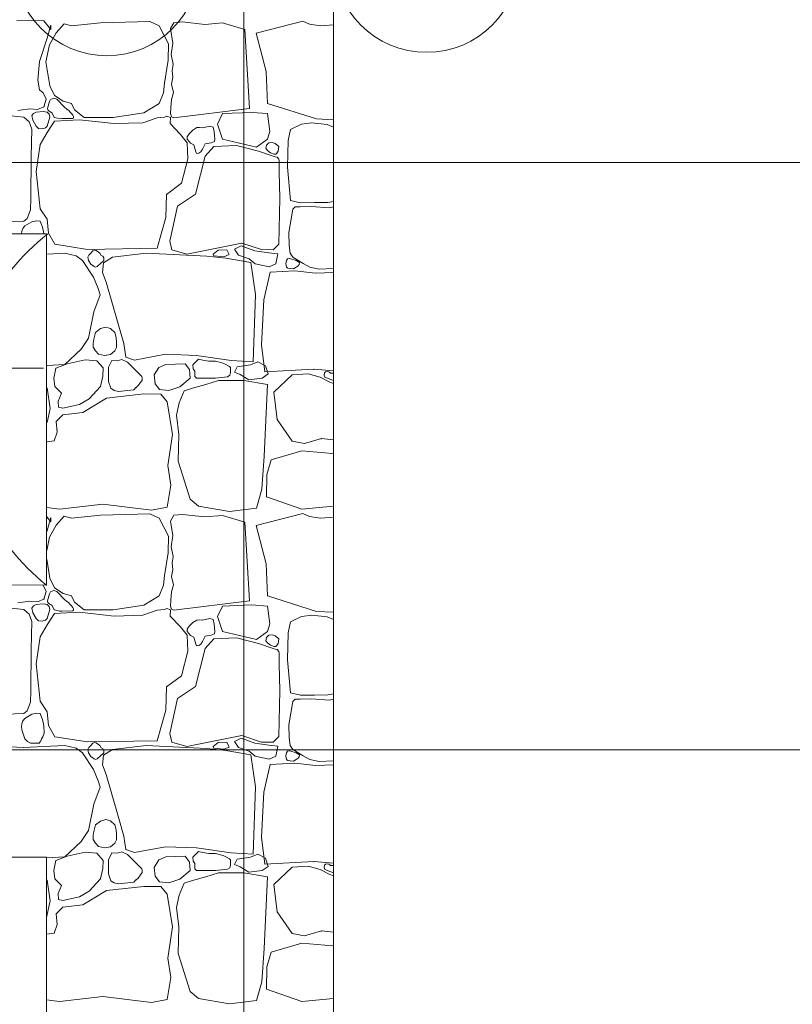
# Model space of a CAD drawing. Header units: millimetres. Extents: x -573548 to 674770, y -210017 to -47794.
# Tile 187 of 234: x 112716 to 115047, y -101022 to -98052. Entities that reach past the tile are written whole.
import ezdxf
from ezdxf.enums import TextEntityAlignment as Align

# ---------------------------------------------------------------- set-up
doc = ezdxf.new("R2010")
doc.units = ezdxf.units.MM
for name, color, linetype, lineweight in [('_S_CO_OPIS_PION', 7, 'Continuous', 13), ('A.02 RZUT PIWNICY_is$0$0_Nr_pióra__25', 8, 'Continuous', 9), ('A.02 RZUT PIWNICY_is$0$_HATCH_Nr_pióra__18', 8, 'Continuous', 9), ('A.02 RZUT PIWNICY_is$0$podciagi_Nr_pióra__1', 8, 'Continuous', 9), ('A.02 RZUT PIWNICY_is$0$Structural - Bearing_Nr_pióra__21', 8, 'Continuous', 9), ('A.02 RZUT PIWNICY_is$0$Structural - Grid', 8, 'Continuous', 9), ('A.02 RZUT PIWNICY_is$0$Structural - Grid_Nr_pióra__17', 8, 'Continuous', 9)]:
    doc.layers.add(name, color=color, linetype=linetype, lineweight=lineweight)
doc.styles.add('A.02 RZUT PIWNICY_is$0$STYL_AUTOMATYCZNY_1', font='arial.ttf')

# ---------------------------------------------------------------- blocks, each defined once
blk = doc.blocks.new('*X48622')
at = {"layer": 'A.02 RZUT PIWNICY_is$0$_HATCH_Nr_pióra__18'}
for p, q in [((113359.4, -98054.8), (113277.6, -98053.6)), ((113379.6, -98080.8), (113359.4, -98054.8)), ((113368.9, -98107.7), (113380, -98067.6)), ((113380, -98067.6), (113379.6, -98080.8)), ((113420, -98063.9), (113396.1, -98091.2)), ((113442.3, -98070.1), (113420, -98063.9)), ((113529.4, -98060.6), (113442.3, -98070.1)), ((113678.9, -98056.9), (113529.4, -98060.6)), ((113706.5, -98070.1), (113678.9, -98056.9)), ((113735, -98124.6), (113706.5, -98070.1)), ((113751.5, -98061), (113741.5, -98078.5)), ((113777.5, -98058.4), (113751.5, -98061)), ((113844.8, -98065.6), (113777.5, -98058.4)), ((113897.7, -98061.4), (113844.8, -98065.6)), ((113965.2, -98081.6), (113897.7, -98061.4)), ((114000, -98092.1), (114139.9, -98055.6)), ((114139.9, -98055.6), (114160.1, -98065.1)), ((114160.1, -98065.1), (114193.4, -98070.1)), ((114193.4, -98070.1), (114233.3, -98066.9)), ((113396.1, -98091.2), (113376.3, -98127.1)), ((113741.5, -98078.5), (113748.2, -98121.9)), ((113979.6, -98319.4), (113965.2, -98081.6)), ((114029.5, -98207.8), (114000, -98092.1)), ((113346.2, -98177.8), (113368.9, -98107.7)), ((113376.3, -98127.1), (113365.1, -98178.7)), ((113733.8, -98174.1), (113735, -98124.6)), ((113748.2, -98121.9), (113742.7, -98156.1)), ((113742.7, -98156.1), (113749.4, -98185.3)), ((113341.2, -98234.4), (113346.2, -98177.8)), ((113365.1, -98178.7), (113376.7, -98250.9)), ((113723, -98243.1), (113733.8, -98174.1)), ((113749.4, -98185.3), (113746.1, -98205.5)), ((113746.1, -98205.5), (113748, -98225.3)), ((114033.3, -98304.5), (114029.5, -98207.8)), ((113345.7, -98263.3), (113341.2, -98234.4)), ((113719.7, -98272), (113723, -98243.1)), ((113748, -98225.3), (113744.4, -98246.1)), ((113744.4, -98246.1), (113750, -98271.4)), ((113357.3, -98272.4), (113345.7, -98263.3)), ((113366, -98291.4), (113357.3, -98272.4)), ((113376.7, -98250.9), (113390.7, -98279.8)), ((113706.5, -98304.2), (113719.7, -98272)), ((113750, -98271.4), (113744.2, -98292)), ((113359.4, -98314.1), (113366, -98291.4)), ((113375.6, -98298.4), (113370.4, -98319)), ((113379.3, -98292.2), (113375.6, -98298.4)), ((113389.4, -98288.6), (113379.3, -98292.2)), ((113398.1, -98291.3), (113389.4, -98288.6)), ((113390.7, -98279.8), (113417.6, -98297.5)), ((113422.4, -98316.9), (113398.1, -98291.3)), ((113417.6, -98297.5), (113442.3, -98304.2)), ((113442.3, -98304.2), (113451.8, -98323.6)), ((113660.3, -98332.6), (113706.5, -98304.2)), ((113744.2, -98292), (113742.4, -98317.3)), ((114181.6, -98351.1), (114033.3, -98304.5)), ((113298.7, -98345.8), (113179.8, -98332.6)), ((113280.9, -98325.2), (113316.4, -98320.3)), ((113316.4, -98320.3), (113340, -98322.7)), ((113327.3, -98334.4), (113322.7, -98341)), ((113335.8, -98331), (113327.3, -98334.4)), ((113356.8, -98328.8), (113335.8, -98331)), ((113340, -98322.7), (113359.4, -98314.1)), ((113369.3, -98331), (113356.8, -98328.8)), ((113375.3, -98336.6), (113369.3, -98331)), ((113370.4, -98319), (113370.7, -98324)), ((113370.7, -98324), (113373.9, -98326.9)), ((113373.9, -98326.9), (113384, -98333.1)), ((113376.8, -98345.6), (113375.3, -98336.6)), ((113384, -98333.1), (113390.5, -98346.4)), ((113427.5, -98320.7), (113422.4, -98316.9)), ((113434.7, -98325.2), (113427.5, -98320.7)), ((113437.2, -98329.8), (113434.7, -98325.2)), ((113442.4, -98334.2), (113437.2, -98329.8)), ((113446.1, -98339.6), (113442.4, -98334.2)), ((113451.8, -98323.6), (113481.1, -98346.3)), ((113567.8, -98347.1), (113660.3, -98332.6)), ((113742.4, -98317.3), (113741.5, -98335)), ((113741.5, -98335), (113744.4, -98344.3)), ((113751.5, -98347.9), (113979.6, -98319.4)), ((113897.7, -98335), (113883.3, -98366.6)), ((113986.6, -98331.6), (113897.7, -98335)), ((114033.9, -98335), (113986.6, -98331.6)), ((114040.6, -98388.7), (114033.9, -98335)), ((113314.6, -98359.9), (113298.7, -98345.8)), ((113323.1, -98381.6), (113314.6, -98359.9)), ((113322.7, -98341), (113325.6, -98355.1)), ((113325.6, -98355.1), (113335.8, -98372.3)), ((113369.3, -98372.3), (113376.8, -98345.6)), ((113390.7, -98357.4), (113369.3, -98391.7)), ((113390.5, -98346.4), (113399.8, -98348.4)), ((113465.9, -98353.3), (113390.7, -98357.4)), ((113399.8, -98348.4), (113405.4, -98350.6)), ((113405.4, -98350.6), (113413.6, -98350.1)), ((113413.6, -98350.1), (113445.9, -98349.2)), ((113445.9, -98349.2), (113448.3, -98347.2)), ((113448.2, -98344), (113446.1, -98339.6)), ((113448.3, -98347.2), (113448.2, -98344)), ((113570.7, -98365.2), (113465.9, -98353.3)), ((113481.1, -98346.3), (113567.8, -98347.1)), ((113657.8, -98362.4), (113570.7, -98365.2)), ((113701.2, -98347.5), (113657.8, -98362.4)), ((113722.9, -98346.1), (113701.2, -98347.5)), ((113730.3, -98342.2), (113722.9, -98346.1)), ((113740.9, -98346.8), (113730.3, -98342.2)), ((113740.4, -98365.2), (113740.9, -98346.8)), ((113770.9, -98397.9), (113740.4, -98365.2)), ((113744.4, -98344.3), (113751.5, -98347.9)), ((113883.3, -98366.6), (113897.7, -98411.7)), ((114136.7, -98366.7), (114102.8, -98382.6)), ((114167.1, -98363.2), (114136.7, -98366.7)), ((114213.4, -98367.7), (114167.1, -98363.2)), ((114233.3, -98353.7), (114181.6, -98351.1)), ((114233.3, -98376.1), (114213.4, -98367.7)), ((113320.9, -98465.7), (113323.1, -98381.6)), ((113335.8, -98372.3), (113342.6, -98380)), ((113342.6, -98380), (113353.4, -98381.1)), ((113369.3, -98391.7), (113347.8, -98428)), ((113353.4, -98381.1), (113363.5, -98377.9)), ((113363.5, -98377.9), (113369.3, -98372.3)), ((113791.6, -98423), (113770.9, -98397.9)), ((113797.3, -98396.1), (113791.5, -98404.8)), ((113808.5, -98385), (113797.3, -98396.1)), ((113820.6, -98377.3), (113808.5, -98385)), ((113828.4, -98377.2), (113820.6, -98377.3)), ((113837.8, -98378), (113828.4, -98377.2)), ((113860.2, -98372.3), (113837.8, -98378)), ((113869.5, -98375.4), (113860.2, -98372.3)), ((113873.2, -98389.3), (113869.5, -98375.4)), ((113874.7, -98412), (113873.2, -98389.3)), ((114033.9, -98411.7), (114040.6, -98388.7)), ((114102.8, -98382.6), (114095.6, -98416.1)), ((113347.8, -98428), (113335.8, -98509.3)), ((113791.5, -98404.8), (113791.6, -98411.7)), ((113791.6, -98411.7), (113801.4, -98424.4)), ((113793.2, -98471.3), (113791.6, -98423)), ((113801.4, -98424.4), (113811.4, -98429.4)), ((113838, -98441.7), (113846.1, -98426.2)), ((113846.1, -98426.2), (113863.8, -98423.2)), ((113863.8, -98423.2), (113874.3, -98418.8)), ((113874.3, -98418.8), (113874.7, -98412)), ((113897.7, -98411.7), (114000.8, -98436.2)), ((114000.8, -98436.2), (114033.9, -98411.7)), ((114030.4, -98429.9), (114037.7, -98423.2)), ((114037.7, -98423.2), (114047.7, -98422)), ((114047.7, -98422), (114056.9, -98425.2)), ((114056.9, -98425.2), (114068, -98433.7)), ((114095.6, -98416.1), (114094, -98497)), ((113811.4, -98429.4), (113817.6, -98449.9)), ((113817.6, -98449.9), (113819.8, -98455.4)), ((113819.8, -98455.4), (113826.4, -98454.5)), ((113826.4, -98454.5), (113832.1, -98450)), ((113832.1, -98450), (113838, -98441.7)), ((113871.6, -98433.8), (113845.2, -98463.5)), ((113940.2, -98431.3), (113871.6, -98433.8)), ((114006.2, -98448.2), (113940.2, -98431.3)), ((114050.8, -98463.5), (114006.2, -98448.2)), ((114028.7, -98439.6), (114030.4, -98429.9)), ((114033.9, -98445.9), (114028.7, -98439.6)), ((114043, -98453.7), (114033.9, -98445.9)), ((114054.2, -98457.7), (114043, -98453.7)), ((114059.2, -98457.1), (114054.2, -98457.7)), ((114061.8, -98454.2), (114059.2, -98457.1)), ((114066.1, -98448), (114061.8, -98454.2)), ((114068, -98433.7), (114066.1, -98448)), ((113319.6, -98591.3), (113320.9, -98465.7)), ((113774.6, -98545.2), (113793.2, -98471.3)), ((113845.2, -98463.5), (113816.3, -98578.3)), ((114064.2, -98467.2), (114050.8, -98463.5)), ((114068.4, -98472.3), (114064.2, -98467.2)), ((114068.6, -98476.3), (114068.4, -98472.3)), ((114069, -98510.1), (114068.6, -98476.3)), ((113335.8, -98509.3), (113347.4, -98622)), ((114070.6, -98589.8), (114069, -98510.1)), ((114094, -98497), (114102.8, -98597.3)), ((113728.8, -98579.1), (113774.6, -98545.2)), ((113318.8, -98624.8), (113319.6, -98591.3)), ((113727.2, -98648.8), (113728.8, -98579.1)), ((113816.3, -98578.3), (113762.7, -98614.2)), ((114068.1, -98728.9), (114070.6, -98589.8)), ((114102.8, -98597.3), (114133.2, -98604.1)), ((114133.2, -98604.1), (114175.6, -98603.6)), ((114175.6, -98603.6), (114215.8, -98603.4)), ((114215.8, -98603.4), (114233.3, -98600.2)), ((113308.8, -98651), (113318.8, -98624.8)), ((113347.4, -98622), (113368.9, -98653.8)), ((113762.7, -98614.2), (113739.1, -98719.4)), ((114110.6, -98623.5), (114098.6, -98693.2)), ((114116.9, -98616.5), (114110.6, -98623.5)), ((114131.9, -98616), (114116.9, -98616.5)), ((114166.7, -98615.5), (114131.9, -98616)), ((114219.7, -98618.8), (114166.7, -98615.5)), ((114233.3, -98615.8), (114219.7, -98618.8)), ((113243.5, -98661.4), (113298.7, -98659.6)), ((113298.7, -98659.6), (113308.8, -98651)), ((113323.2, -98661.6), (113302, -98674)), ((113337.8, -98658.3), (113323.2, -98661.6)), ((113348.1, -98659.7), (113337.8, -98658.3)), ((113352.3, -98669.9), (113348.1, -98659.7)), ((113368.9, -98653.8), (113373, -98695.5)), ((113701.2, -98741.3), (113727.2, -98648.8)), ((113292.6, -98690.1), (113291.5, -98697.8)), ((113295.2, -98681.1), (113292.6, -98690.1)), ((113302, -98674), (113295.2, -98681.1)), ((113355.3, -98677.6), (113352.3, -98669.9)), ((113358.8, -98696.4), (113355.3, -98677.6)), ((113373, -98695.5), (113392.4, -98729.3)), ((114098.6, -98693.2), (114099.1, -98732.9)), ((113358.9, -98697.8), (113358.8, -98696.4)), ((113739.1, -98719.4), (113745.3, -98746.3)), ((113392.4, -98729.3), (113491, -98744.6)), ((113491, -98744.6), (113701.2, -98741.3)), ((113506.5, -98749.1), (113501, -98756.2)), ((113511.8, -98746.8), (113506.5, -98749.1)), ((113517.1, -98747.9), (113511.8, -98746.8)), ((113527.8, -98756.2), (113517.1, -98747.9)), ((113745.3, -98746.3), (113790.7, -98758.6)), ((113790.7, -98758.6), (113955.9, -98725.6)), ((113869.5, -98759), (113884.7, -98746.8)), ((113884.7, -98746.8), (113911.2, -98745.8)), ((113911.2, -98745.8), (113918, -98760.5)), ((113954.3, -98733.5), (113934.2, -98743.8)), ((113934.2, -98743.8), (113946, -98762.5)), ((113995.6, -98749.2), (113954.3, -98733.5)), ((113955.9, -98725.6), (114015.3, -98745.4)), ((114037.8, -98755.1), (113995.6, -98749.2)), ((114015.3, -98745.4), (114050.8, -98746.3)), ((114050.8, -98746.3), (114068.1, -98728.9)), ((114099.1, -98732.9), (114102.4, -98756.1)), ((113422.4, -98756.2), (113370.4, -98758.7)), ((113456.8, -98763.6), (113422.4, -98756.2)), ((113475.8, -98778.5), (113456.8, -98763.6)), ((113508.4, -98828.4), (113475.8, -98778.5)), ((113495, -98762.3), (113491.5, -98767.7)), ((113491.5, -98767.7), (113493.3, -98778.1)), ((113493.3, -98778.1), (113501, -98789.2)), ((113501, -98756.2), (113495, -98762.3)), ((113532.4, -98762.7), (113527.8, -98756.2)), ((113527.8, -98789.2), (113539.6, -98777.7)), ((113537.3, -98765.2), (113532.4, -98762.7)), ((113538.5, -98784.7), (113535.6, -98814)), ((113540.4, -98770.5), (113537.3, -98765.2)), ((113566.2, -98768.1), (113538.5, -98784.7)), ((113539.6, -98777.7), (113540.4, -98770.5)), ((113668.1, -98756.2), (113566.2, -98768.1)), ((113850.2, -98765.2), (113668.1, -98756.2)), ((113908.4, -98770.6), (113850.2, -98765.2)), ((113871.9, -98764.4), (113869.5, -98759)), ((113901.9, -98766.9), (113871.9, -98764.4)), ((113918, -98760.5), (113901.9, -98766.9)), ((113983, -98783.8), (113908.4, -98770.6)), ((113946, -98762.5), (113978.9, -98773.3)), ((113978.9, -98773.3), (113996.1, -98788)), ((113998, -98880.8), (113983, -98783.8)), ((114065.2, -98758), (114037.8, -98755.1)), ((114058.9, -98788), (114065.2, -98758)), ((114091.5, -98777.8), (114088.7, -98787)), ((114094.3, -98772.8), (114091.5, -98777.8)), ((114101, -98771.7), (114094.3, -98772.8)), ((114120.5, -98777.8), (114101, -98771.7)), ((114102.4, -98756.1), (114110.6, -98767.6)), ((114110.6, -98767.6), (114141.2, -98786.9)), ((114129.9, -98783.9), (114120.5, -98777.8)), ((114129.4, -98790), (114129.9, -98783.9)), ((113501, -98789.2), (113510.3, -98796.5)), ((113510.3, -98796.5), (113515, -98797.9)), ((113515, -98797.9), (113519.9, -98796.5)), ((113519.9, -98796.5), (113523.3, -98792.9)), ((113523.3, -98792.9), (113527.8, -98789.2)), ((113535.6, -98814), (113547.4, -98843.2)), ((113996.1, -98788), (114039.2, -98796.8)), ((114041.8, -98813.5), (114022.4, -98896.4)), ((114039.2, -98796.8), (114058.9, -98788)), ((114116.5, -98808.9), (114041.8, -98813.5)), ((114088.7, -98787), (114091.5, -98798)), ((114091.5, -98798), (114095.5, -98801)), ((114095.5, -98801), (114102.2, -98802.5)), ((114102.2, -98802.5), (114112.1, -98803)), ((114112.1, -98803), (114120.5, -98798)), ((114178.7, -98815.9), (114116.5, -98808.9)), ((114120.5, -98798), (114126.6, -98794.5)), ((114126.6, -98794.5), (114129.4, -98790)), ((114141.2, -98786.9), (114161.6, -98798)), ((114161.6, -98798), (114190.1, -98804.7)), ((114233.3, -98814.1), (114178.7, -98815.9)), ((114190.1, -98804.7), (114233.3, -98802.2)), ((113522.8, -98862.3), (113508.4, -98828.4)), ((113547.4, -98843.2), (113583.1, -98969.6)), ((113528.6, -98882.1), (113522.8, -98862.3)), ((113509.6, -98932.8), (113528.6, -98882.1)), ((113990.1, -99083.5), (113998, -98880.8)), ((114022.4, -98896.4), (114015.9, -99032.1)), ((113493.9, -99012.1), (113509.6, -98932.8)), ((113529.4, -98983.8), (113514.8, -98995.7)), ((113546.4, -98978.9), (113529.4, -98983.8)), ((113560.2, -98983), (113546.4, -98978.9)), ((113573.5, -98995.7), (113560.2, -98983)), ((113583.1, -98969.6), (113600.4, -99029)), ((113471.6, -99045.5), (113493.9, -99012.1)), ((113510.1, -99015.2), (113508.2, -99027.3)), ((113514.8, -98995.7), (113510.1, -99015.2)), ((113577.3, -99010), (113573.5, -98995.7)), ((113577.8, -99025.7), (113577.3, -99010)), ((113422.4, -99091.8), (113471.6, -99045.5)), ((113508.2, -99027.3), (113508, -99039.7)), ((113508, -99039.7), (113514.8, -99050.9)), ((113514.8, -99050.9), (113523.5, -99060.3)), ((113559.8, -99061.5), (113573.5, -99050.9)), ((113573.5, -99050.9), (113577.9, -99040.6)), ((113577.9, -99040.6), (113577.8, -99025.7)), ((113600.4, -99029), (113606.2, -99069.9)), ((114015.9, -99032.1), (114025.9, -99113.8)), ((113484, -99078.2), (113429.1, -99089.7)), ((113519.1, -99081), (113484, -99078.2)), ((113537.7, -99102.5), (113519.1, -99081)), ((113523.5, -99060.3), (113542.1, -99064.9)), ((113542.1, -99064.9), (113559.8, -99061.5)), ((113563.7, -99079.8), (113554.4, -99100.4)), ((113579.9, -99080.4), (113563.7, -99079.8)), ((113594.3, -99076.7), (113579.9, -99080.4)), ((113611.6, -99085.2), (113594.3, -99076.7)), ((113606.2, -99069.9), (113632.2, -99078.6)), ((113632.2, -99078.6), (113726.3, -99061.2)), ((113726.3, -99061.2), (113820, -99064.5)), ((113820, -99081.5), (113808.5, -99093.4)), ((113820, -99064.5), (113923.7, -99080.2)), ((113826, -99075.8), (113820, -99081.5)), ((113839, -99078.9), (113826, -99075.8)), ((113856.8, -99081.8), (113839, -99078.9)), ((113877, -99081.5), (113856.8, -99081.8)), ((113899.9, -99087.5), (113877, -99081.5)), ((113923.7, -99080.2), (113990.1, -99083.5)), ((113369.4, -99094.5), (113422.4, -99091.8)), ((113394.9, -99103.3), (113388.6, -99133.2)), ((113429.1, -99089.7), (113394.9, -99103.3)), ((113537.3, -99127.3), (113537.7, -99102.5)), ((113554.4, -99100.4), (113553.8, -99143)), ((113654.5, -99128.1), (113611.6, -99085.2)), ((113705.7, -99101.3), (113691.9, -99123.6)), ((113727.2, -99092.2), (113705.7, -99101.3)), ((113785, -99089.7), (113727.2, -99092.2)), ((113798.6, -99107.5), (113785, -99089.7)), ((113800.9, -99133.4), (113798.6, -99107.5)), ((113808.5, -99093.4), (113809.5, -99105.2)), ((113809.5, -99105.2), (113814.3, -99112.2)), ((113909.7, -99092.9), (113899.9, -99087.5)), ((113919, -99097.5), (113909.7, -99092.9)), ((113922.5, -99101.4), (113919, -99097.5)), ((113921.7, -99116.5), (113922.6, -99109.9)), ((113922.6, -99109.9), (113922.5, -99101.4)), ((113934.3, -99115.2), (113942.1, -99099)), ((113942.1, -99099), (113982.4, -99092.9)), ((113982.4, -99092.9), (114004.1, -99083.9)), ((114004.1, -99083.9), (114028.2, -99096)), ((114025.9, -99113.8), (114173.7, -99106.3)), ((114028.2, -99096), (114036, -99120.6)), ((114173.7, -99106.3), (114233.3, -99110.8)), ((113388.6, -99133.2), (113392, -99158.2)), ((113530.1, -99157.9), (113537.3, -99127.3)), ((113650.3, -99146.5), (113655.1, -99139.5)), ((113656.1, -99132.4), (113654.5, -99128.1)), ((113655.1, -99139.5), (113656.1, -99132.4)), ((113691.9, -99123.6), (113694.6, -99150.4)), ((113768.9, -99159.1), (113800.9, -99133.4)), ((113814.3, -99112.2), (113814.1, -99119.5)), ((113814.1, -99119.5), (113815, -99127.9)), ((113815, -99127.9), (113820, -99133.5)), ((113820, -99133.5), (113877, -99133.5)), ((113885.7, -99140.5), (113847.7, -99152)), ((113877, -99133.5), (113913.3, -99129)), ((113924.1, -99140.5), (113885.7, -99140.5)), ((113913.3, -99129), (113919.8, -99124.6)), ((113919.8, -99124.6), (113921.7, -99116.5)), ((113962.5, -99140.5), (113924.1, -99140.5)), ((113951.7, -99122.4), (113934.3, -99115.2)), ((113977, -99138.1), (113951.7, -99122.4)), ((114033.4, -99152.2), (113962.5, -99140.5)), ((114017.3, -99133.3), (113977, -99138.1)), ((114036, -99120.6), (114017.3, -99133.3)), ((114108.2, -99122.9), (114052.7, -99175.7)), ((114156.8, -99120.3), (114108.2, -99122.9)), ((114193.1, -99130.1), (114156.8, -99120.3)), ((114221.7, -99144.8), (114193.1, -99130.1)), ((114205.4, -99117.2), (114204.3, -99123.7)), ((114204.3, -99123.7), (114207.1, -99130.1)), ((114208.3, -99113.8), (114205.4, -99117.2)), ((114207.1, -99130.1), (114225.1, -99137.5)), ((114214.3, -99113.3), (114208.3, -99113.8)), ((114218.6, -99114.1), (114214.3, -99113.3)), ((114221.9, -99115.6), (114218.6, -99114.1)), ((114223.6, -99117.6), (114221.9, -99115.6)), ((114233.3, -99118.4), (114223.6, -99117.6)), ((114225.1, -99137.5), (114233.3, -99140.2)), ((113369.3, -99162.8), (113369.2, -99162.7)), ((113377.9, -99224.3), (113369.3, -99162.8)), ((113392, -99158.2), (113412.6, -99178.5)), ((113496, -99195.8), (113530.1, -99157.9)), ((113553.8, -99143), (113561.3, -99163.8)), ((113561.3, -99163.8), (113570.9, -99170.8)), ((113570.9, -99170.8), (113583.9, -99173.1)), ((113583.9, -99173.1), (113630.2, -99168.7)), ((113630.2, -99168.7), (113636.5, -99161.6)), ((113636.4, -99161.9), (113643.4, -99155.7)), ((113643.4, -99155.7), (113650.3, -99146.5)), ((113694.6, -99150.4), (113707.8, -99167.3)), ((113707.8, -99167.3), (113736.2, -99170.2)), ((113736.2, -99170.2), (113768.9, -99159.1)), ((113807.7, -99163.6), (113782, -99171.3)), ((113847.7, -99152), (113807.7, -99163.6)), ((114024, -99368.3), (114033.4, -99152.2)), ((114233.3, -99148.8), (114221.7, -99144.8)), ((113412.6, -99178.5), (113402.3, -99202.8)), ((113466.3, -99212.7), (113496, -99195.8)), ((113548.4, -99193.3), (113476.2, -99237.1)), ((113660.7, -99180.9), (113548.4, -99193.3)), ((113712.3, -99181.8), (113660.7, -99180.9)), ((113731.3, -99204.8), (113712.3, -99181.8)), ((113782, -99171.3), (113766.9, -99207.2)), ((114052.7, -99175.7), (114062.5, -99257.5)), ((113368.8, -99267.2), (113377.9, -99224.3)), ((113402.3, -99202.8), (113402.7, -99220.2)), ((113402.7, -99220.2), (113415.9, -99223.9)), ((113415.9, -99223.9), (113466.3, -99212.7)), ((113747.4, -99303.1), (113731.3, -99204.8)), ((113766.9, -99207.2), (113759.4, -99244.8)), ((113415.9, -99244.1), (113396.5, -99263.9)), ((113476.2, -99237.1), (113415.9, -99244.1)), ((113759.4, -99244.8), (113765.9, -99302.9)), ((114062.5, -99257.5), (114108.2, -99322.9)), ((113396.5, -99263.9), (113399.4, -99296.1)), ((113399.4, -99296.1), (113389.9, -99322.1)), ((113732.9, -99397.2), (113747.4, -99303.1)), ((113765.9, -99302.9), (113764.3, -99383.6)), ((114145.2, -99330), (114196.7, -99315.3)), ((114196.7, -99315.3), (114233.3, -99319.3)), ((113389.9, -99322.1), (113368.6, -99325)), ((114108.2, -99322.9), (114145.2, -99330)), ((114016.2, -99468.5), (114024, -99368.3)), ((114136.9, -99352.2), (114044.4, -99379.9)), ((114230.3, -99360.1), (114136.9, -99352.2)), ((114233.3, -99359.2), (114230.3, -99360.1)), ((113741.6, -99456.3), (113732.9, -99397.2)), ((113764.3, -99383.6), (113800.2, -99498)), ((114044.4, -99379.9), (114031.9, -99424)), ((114031.9, -99424), (114031.1, -99491.2)), ((113731.3, -99522.7), (113741.6, -99456.3)), ((114000.6, -99525.3), (114016.2, -99468.5)), ((114031.1, -99491.2), (114136.9, -99528.1)), ((113368, -99523.3), (113406, -99528.1)), ((113406, -99528.1), (113536.5, -99513.2)), ((113536.5, -99513.2), (113684.2, -99531)), ((113684.2, -99531), (113731.3, -99522.7)), ((113800.2, -99498), (113825.8, -99519.4)), ((113825.8, -99519.4), (113919.1, -99535.1)), ((113919.1, -99535.1), (114000.6, -99525.3)), ((114136.9, -99528.1), (114233.3, -99519.7)), ((113379.6, -99566.5), (113367.9, -99551.5)), ((113368.9, -99593.3), (113380, -99553.3)), ((113380, -99553.3), (113379.6, -99566.5)), ((113420, -99549.6), (113396.1, -99576.8)), ((113442.3, -99555.8), (113420, -99549.6)), ((113529.4, -99546.3), (113442.3, -99555.8)), ((113678.9, -99542.5), (113529.4, -99546.3)), ((113706.5, -99555.8), (113678.9, -99542.5)), ((113735, -99610.2), (113706.5, -99555.8)), ((113751.5, -99546.7), (113741.5, -99564.2)), ((113777.5, -99544.1), (113751.5, -99546.7)), ((113844.8, -99551.2), (113777.5, -99544.1)), ((113897.7, -99547.1), (113844.8, -99551.2)), ((113965.2, -99567.3), (113897.7, -99547.1)), ((114000, -99577.8), (114139.9, -99541.3)), ((114139.9, -99541.3), (114160.1, -99550.8)), ((114160.1, -99550.8), (114193.4, -99555.8)), ((114193.4, -99555.8), (114233.3, -99552.6)), ((113396.1, -99576.8), (113376.3, -99612.7)), ((113741.5, -99564.2), (113748.2, -99607.5)), ((113979.6, -99805.1), (113965.2, -99567.3)), ((114029.5, -99693.5), (114000, -99577.8)), ((113376.3, -99612.7), (113367.6, -99653)), ((113367.8, -99596.7), (113368.9, -99593.3)), ((113733.8, -99659.8), (113735, -99610.2)), ((113748.2, -99607.5), (113742.7, -99641.8)), ((113742.7, -99641.8), (113749.4, -99671)), ((113723, -99728.7), (113733.8, -99659.8)), ((113749.4, -99671), (113746.1, -99691.2)), ((113367.5, -99679.1), (113376.7, -99736.6)), ((113746.1, -99691.2), (113748, -99711)), ((114033.3, -99790.2), (114029.5, -99693.5)), ((113719.7, -99757.6), (113723, -99728.7)), ((113748, -99711), (113744.4, -99731.7)), ((113744.4, -99731.7), (113750, -99757.1)), ((113357.3, -99758), (113357, -99757.8)), ((113366, -99777), (113357.3, -99758)), ((113376.7, -99736.6), (113390.7, -99765.5)), ((113706.5, -99789.8), (113719.7, -99757.6)), ((113750, -99757.1), (113744.2, -99777.7)), ((113359.4, -99799.7), (113366, -99777)), ((113375.6, -99784.1), (113370.4, -99804.6)), ((113379.3, -99777.9), (113375.6, -99784.1)), ((113389.4, -99774.3), (113379.3, -99777.9)), ((113398.1, -99777), (113389.4, -99774.3)), ((113390.7, -99765.5), (113417.6, -99783.2)), ((113422.4, -99802.5), (113398.1, -99777)), ((113417.6, -99783.2), (113442.3, -99789.8)), ((113442.3, -99789.8), (113451.8, -99809.2)), ((113660.3, -99818.3), (113706.5, -99789.8)), ((113744.2, -99777.7), (113742.4, -99802.9)), ((114181.6, -99836.8), (114033.3, -99790.2)), ((113298.7, -99831.5), (113179.8, -99818.3)), ((113280.9, -99810.9), (113316.4, -99805.9)), ((113316.4, -99805.9), (113340, -99808.4)), ((113327.3, -99820), (113322.7, -99826.7)), ((113335.8, -99816.6), (113327.3, -99820)), ((113356.8, -99814.5), (113335.8, -99816.6)), ((113340, -99808.4), (113359.4, -99799.7)), ((113369.3, -99816.6), (113356.8, -99814.5)), ((113375.3, -99822.3), (113369.3, -99816.6)), ((113370.4, -99804.6), (113370.7, -99809.7)), ((113370.7, -99809.7), (113373.9, -99812.6)), ((113373.9, -99812.6), (113384, -99818.7)), ((113376.8, -99831.3), (113375.3, -99822.3)), ((113384, -99818.7), (113390.5, -99832.1)), ((113427.5, -99806.3), (113422.4, -99802.5)), ((113434.7, -99810.9), (113427.5, -99806.3)), ((113437.2, -99815.5), (113434.7, -99810.9)), ((113442.4, -99819.9), (113437.2, -99815.5)), ((113446.1, -99825.2), (113442.4, -99819.9)), ((113451.8, -99809.2), (113481.1, -99831.9)), ((113567.8, -99832.7), (113660.3, -99818.3)), ((113742.4, -99802.9), (113741.5, -99820.7)), ((113741.5, -99820.7), (113744.4, -99830)), ((113751.5, -99833.6), (113979.6, -99805.1)), ((113897.7, -99820.7), (113883.3, -99852.3)), ((113986.6, -99817.3), (113897.7, -99820.7)), ((114033.9, -99820.7), (113986.6, -99817.3)), ((114040.6, -99874.3), (114033.9, -99820.7)), ((113314.6, -99845.6), (113298.7, -99831.5)), ((113323.1, -99867.2), (113314.6, -99845.6)), ((113322.7, -99826.7), (113325.6, -99840.8)), ((113325.6, -99840.8), (113335.8, -99857.9)), ((113369.3, -99857.9), (113376.8, -99831.3)), ((113390.7, -99843.1), (113369.3, -99877.4)), ((113390.5, -99832.1), (113399.8, -99834)), ((113465.9, -99838.9), (113390.7, -99843.1)), ((113399.8, -99834), (113405.4, -99836.3)), ((113405.4, -99836.3), (113413.6, -99835.8)), ((113413.6, -99835.8), (113445.9, -99834.9)), ((113445.9, -99834.9), (113448.3, -99832.9)), ((113448.2, -99829.7), (113446.1, -99825.2)), ((113448.3, -99832.9), (113448.2, -99829.7)), ((113570.7, -99850.9), (113465.9, -99838.9)), ((113481.1, -99831.9), (113567.8, -99832.7)), ((113657.8, -99848), (113570.7, -99850.9)), ((113701.2, -99833.2), (113657.8, -99848)), ((113722.9, -99831.7), (113701.2, -99833.2)), ((113730.3, -99827.9), (113722.9, -99831.7)), ((113740.9, -99832.4), (113730.3, -99827.9)), ((113740.4, -99850.9), (113740.9, -99832.4)), ((113770.9, -99883.5), (113740.4, -99850.9)), ((113744.4, -99830), (113751.5, -99833.6)), ((113883.3, -99852.3), (113897.7, -99897.4)), ((114136.7, -99852.3), (114102.8, -99868.2)), ((114167.1, -99848.8), (114136.7, -99852.3)), ((114213.4, -99853.4), (114167.1, -99848.8)), ((114233.3, -99839.4), (114181.6, -99836.8)), ((114233.3, -99861.7), (114213.4, -99853.4)), ((113320.9, -99951.4), (113323.1, -99867.2)), ((113335.8, -99857.9), (113342.6, -99865.7)), ((113342.6, -99865.7), (113353.4, -99866.8)), ((113369.3, -99877.4), (113347.8, -99913.7)), ((113353.4, -99866.8), (113363.5, -99863.6)), ((113363.5, -99863.6), (113369.3, -99857.9)), ((113791.6, -99908.7), (113770.9, -99883.5)), ((113797.3, -99881.8), (113791.5, -99890.4)), ((113808.5, -99870.6), (113797.3, -99881.8)), ((113820.6, -99863), (113808.5, -99870.6)), ((113828.4, -99862.8), (113820.6, -99863)), ((113837.8, -99863.7), (113828.4, -99862.8)), ((113860.2, -99857.9), (113837.8, -99863.7)), ((113869.5, -99861.1), (113860.2, -99857.9)), ((113873.2, -99875), (113869.5, -99861.1)), ((113874.7, -99897.6), (113873.2, -99875)), ((114033.9, -99897.4), (114040.6, -99874.3)), ((114102.8, -99868.2), (114095.6, -99901.8)), ((113791.5, -99890.4), (113791.6, -99897.4)), ((113791.6, -99897.4), (113801.4, -99910.1)), ((113793.2, -99957), (113791.6, -99908.7)), ((113801.4, -99910.1), (113811.4, -99915.1)), ((113838, -99927.4), (113846.1, -99911.8)), ((113846.1, -99911.8), (113863.8, -99908.8)), ((113863.8, -99908.8), (113874.3, -99904.5)), ((113874.3, -99904.5), (113874.7, -99897.6)), ((113897.7, -99897.4), (114000.8, -99921.9)), ((114000.8, -99921.9), (114033.9, -99897.4)), ((114030.4, -99915.5), (114037.7, -99908.9)), ((114037.7, -99908.9), (114047.7, -99907.7)), ((114047.7, -99907.7), (114056.9, -99910.9)), ((114056.9, -99910.9), (114068, -99919.4)), ((114095.6, -99901.8), (114094, -99982.7)), ((113347.8, -99913.7), (113335.8, -99995)), ((113811.4, -99915.1), (113817.6, -99935.5)), ((113817.6, -99935.5), (113819.8, -99941)), ((113819.8, -99941), (113826.4, -99940.2)), ((113826.4, -99940.2), (113832.1, -99935.7)), ((113832.1, -99935.7), (113838, -99927.4)), ((113871.6, -99919.4), (113845.2, -99949.2)), ((113940.2, -99917), (113871.6, -99919.4)), ((114006.2, -99933.9), (113940.2, -99917)), ((114050.8, -99949.2), (114006.2, -99933.9)), ((114028.7, -99925.3), (114030.4, -99915.5)), ((114033.9, -99931.6), (114028.7, -99925.3)), ((114043, -99939.3), (114033.9, -99931.6)), ((114054.2, -99943.3), (114043, -99939.3)), ((114059.2, -99942.7), (114054.2, -99943.3)), ((114061.8, -99939.9), (114059.2, -99942.7)), ((114066.1, -99933.6), (114061.8, -99939.9)), ((114068, -99919.4), (114066.1, -99933.6)), ((113319.6, -100076.9), (113320.9, -99951.4)), ((113774.6, -100030.9), (113793.2, -99957)), ((113845.2, -99949.2), (113816.3, -100063.9)), ((114064.2, -99952.9), (114050.8, -99949.2)), ((114068.4, -99957.9), (114064.2, -99952.9)), ((114068.6, -99962), (114068.4, -99957.9)), ((114069, -99995.8), (114068.6, -99962)), ((113335.8, -99995), (113347.4, -100107.7)), ((114070.6, -100075.5), (114069, -99995.8)), ((114094, -99982.7), (114102.8, -100083)), ((113728.8, -100064.7), (113774.6, -100030.9)), ((113318.8, -100110.5), (113319.6, -100076.9)), ((113727.2, -100134.5), (113728.8, -100064.7)), ((113816.3, -100063.9), (113762.7, -100099.8)), ((114068.1, -100214.6), (114070.6, -100075.5)), ((114102.8, -100083), (114133.2, -100089.8)), ((114133.2, -100089.8), (114175.6, -100089.2)), ((114175.6, -100089.2), (114215.8, -100089.1)), ((114215.8, -100089.1), (114233.3, -100085.8)), ((113308.8, -100136.7), (113318.8, -100110.5)), ((113347.4, -100107.7), (113368.9, -100139.5)), ((113762.7, -100099.8), (113739.1, -100205.1)), ((114110.6, -100109.2), (114098.6, -100178.9)), ((114116.9, -100102.2), (114110.6, -100109.2)), ((114131.9, -100101.7), (114116.9, -100102.2)), ((114166.7, -100101.1), (114131.9, -100101.7)), ((114219.7, -100104.4), (114166.7, -100101.1)), ((114233.3, -100101.4), (114219.7, -100104.4)), ((113243.5, -100147.1), (113298.7, -100145.2)), ((113298.7, -100145.2), (113308.8, -100136.7)), ((113323.2, -100147.2), (113302, -100159.7)), ((113337.8, -100144), (113323.2, -100147.2)), ((113348.1, -100145.4), (113337.8, -100144)), ((113352.3, -100155.6), (113348.1, -100145.4)), ((113368.9, -100139.5), (113373, -100181.1)), ((113701.2, -100227), (113727.2, -100134.5)), ((113292.6, -100175.7), (113291.3, -100184.5)), ((113295.2, -100166.8), (113292.6, -100175.7)), ((113302, -100159.7), (113295.2, -100166.8)), ((113355.3, -100163.3), (113352.3, -100155.6)), ((113358.8, -100182.1), (113355.3, -100163.3)), ((114098.6, -100178.9), (114099.1, -100218.5)), ((113291.3, -100184.5), (113292.9, -100194.4)), ((113292.9, -100194.4), (113302, -100221.6)), ((113356, -100215.2), (113359.8, -100204.3)), ((113359.8, -100204.3), (113358.8, -100182.1)), ((113373, -100181.1), (113392.4, -100215)), ((113739.1, -100205.1), (113745.3, -100231.9)), ((113302, -100221.6), (113309.7, -100229.9)), ((113309.7, -100229.9), (113318.4, -100234.6)), ((113318.4, -100234.6), (113330.8, -100234.8)), ((113330.8, -100234.8), (113344.5, -100234.4)), ((113344.5, -100234.4), (113347.3, -100231.1)), ((113347.3, -100231.1), (113350.3, -100227.1)), ((113350.3, -100227.1), (113352.3, -100221.6)), ((113352.3, -100221.6), (113356, -100215.2)), ((113392.4, -100215), (113491, -100230.3)), ((113491, -100230.3), (113701.2, -100227)), ((113506.5, -100234.8), (113501, -100241.8)), ((113511.8, -100232.5), (113506.5, -100234.8)), ((113517.1, -100233.6), (113511.8, -100232.5)), ((113527.8, -100241.8), (113517.1, -100233.6)), ((113745.3, -100231.9), (113790.7, -100244.3)), ((113790.7, -100244.3), (113955.9, -100211.3)), ((113869.5, -100244.7), (113884.7, -100232.4)), ((113884.7, -100232.4), (113911.2, -100231.4)), ((113911.2, -100231.4), (113918, -100246.2)), ((113954.3, -100219.2), (113934.2, -100229.5)), ((113934.2, -100229.5), (113946, -100248.1)), ((113995.6, -100234.9), (113954.3, -100219.2)), ((113955.9, -100211.3), (114015.3, -100231.1)), ((114037.8, -100240.8), (113995.6, -100234.9)), ((114015.3, -100231.1), (114050.8, -100231.9)), ((114050.8, -100231.9), (114068.1, -100214.6)), ((114099.1, -100218.5), (114102.4, -100241.8)), ((113296.6, -100248), (113184.3, -100241.8)), ((113422.4, -100241.8), (113296.6, -100248)), ((113456.8, -100249.3), (113422.4, -100241.8)), ((113475.8, -100264.1), (113456.8, -100249.3)), ((113508.4, -100314.1), (113475.8, -100264.1)), ((113495, -100247.9), (113491.5, -100253.4)), ((113491.5, -100253.4), (113493.3, -100263.8)), ((113493.3, -100263.8), (113501, -100274.9)), ((113501, -100241.8), (113495, -100247.9)), ((113532.4, -100248.4), (113527.8, -100241.8)), ((113527.8, -100274.9), (113539.6, -100263.4)), ((113537.3, -100250.9), (113532.4, -100248.4)), ((113540.4, -100256.2), (113537.3, -100250.9)), ((113566.2, -100253.8), (113538.5, -100270.3)), ((113539.6, -100263.4), (113540.4, -100256.2)), ((113668.1, -100241.8), (113566.2, -100253.8)), ((113850.2, -100250.9), (113668.1, -100241.8)), ((113908.4, -100256.3), (113850.2, -100250.9)), ((113871.9, -100250.1), (113869.5, -100244.7)), ((113901.9, -100252.5), (113871.9, -100250.1)), ((113918, -100246.2), (113901.9, -100252.5)), ((113983, -100269.4), (113908.4, -100256.3)), ((113946, -100248.1), (113978.9, -100258.9)), ((113978.9, -100258.9), (113996.1, -100273.6)), ((113998, -100366.5), (113983, -100269.4)), ((114065.2, -100243.7), (114037.8, -100240.8)), ((114058.9, -100273.6), (114065.2, -100243.7)), ((114091.5, -100263.5), (114088.7, -100272.7)), ((114094.3, -100258.4), (114091.5, -100263.5)), ((114101, -100257.3), (114094.3, -100258.4)), ((114120.5, -100263.5), (114101, -100257.3)), ((114102.4, -100241.8), (114110.6, -100253.3)), ((114110.6, -100253.3), (114141.2, -100272.5)), ((114129.9, -100269.6), (114120.5, -100263.5)), ((114129.4, -100275.6), (114129.9, -100269.6)), ((113501, -100274.9), (113510.3, -100282.2)), ((113510.3, -100282.2), (113515, -100283.6)), ((113515, -100283.6), (113519.9, -100282.1)), ((113519.9, -100282.1), (113523.3, -100278.6)), ((113523.3, -100278.6), (113527.8, -100274.9)), ((113538.5, -100270.3), (113535.6, -100299.6)), ((113535.6, -100299.6), (113547.4, -100328.9)), ((113996.1, -100273.6), (114039.2, -100282.5)), ((114041.8, -100299.2), (114022.4, -100382.1)), ((114039.2, -100282.5), (114058.9, -100273.6)), ((114116.5, -100294.6), (114041.8, -100299.2)), ((114088.7, -100272.7), (114091.5, -100283.7)), ((114091.5, -100283.7), (114095.5, -100286.7)), ((114095.5, -100286.7), (114102.2, -100288.2)), ((114102.2, -100288.2), (114112.1, -100288.7)), ((114112.1, -100288.7), (114120.5, -100283.7)), ((114178.7, -100301.5), (114116.5, -100294.6)), ((114120.5, -100283.7), (114126.6, -100280.2)), ((114126.6, -100280.2), (114129.4, -100275.6)), ((114141.2, -100272.5), (114161.6, -100283.7)), ((114161.6, -100283.7), (114190.1, -100290.3)), ((114233.3, -100299.8), (114178.7, -100301.5)), ((114190.1, -100290.3), (114233.3, -100287.9)), ((113522.8, -100347.9), (113508.4, -100314.1)), ((113547.4, -100328.9), (113583.1, -100455.2)), ((113528.6, -100367.7), (113522.8, -100347.9)), ((113509.6, -100418.5), (113528.6, -100367.7)), ((113990.1, -100569.2), (113998, -100366.5)), ((114022.4, -100382.1), (114015.9, -100517.7)), ((113493.9, -100497.8), (113509.6, -100418.5)), ((113529.4, -100469.4), (113514.8, -100481.3)), ((113546.4, -100464.5), (113529.4, -100469.4)), ((113560.2, -100468.7), (113546.4, -100464.5)), ((113573.5, -100481.3), (113560.2, -100468.7)), ((113583.1, -100455.2), (113600.4, -100514.7)), ((113471.6, -100531.2), (113493.9, -100497.8)), ((113510.1, -100500.8), (113508.2, -100512.9)), ((113514.8, -100481.3), (113510.1, -100500.8)), ((113577.3, -100495.7), (113573.5, -100481.3)), ((113577.8, -100511.3), (113577.3, -100495.7)), ((113422.4, -100577.4), (113471.6, -100531.2)), ((113508.2, -100512.9), (113508, -100525.4)), ((113508, -100525.4), (113514.8, -100536.6)), ((113514.8, -100536.6), (113523.5, -100545.9)), ((113559.8, -100547.1), (113573.5, -100536.6)), ((113573.5, -100536.6), (113577.9, -100526.3)), ((113577.9, -100526.3), (113577.8, -100511.3)), ((113600.4, -100514.7), (113606.2, -100555.6)), ((114015.9, -100517.7), (114025.9, -100599.4)), ((113484, -100563.8), (113429.1, -100575.4)), ((113519.1, -100566.7), (113484, -100563.8)), ((113537.7, -100588.2), (113519.1, -100566.7)), ((113523.5, -100545.9), (113542.1, -100550.5)), ((113542.1, -100550.5), (113559.8, -100547.1)), ((113563.7, -100565.4), (113554.4, -100586.1)), ((113579.9, -100566), (113563.7, -100565.4)), ((113594.3, -100562.3), (113579.9, -100566)), ((113611.6, -100570.8), (113594.3, -100562.3)), ((113606.2, -100555.6), (113632.2, -100564.2)), ((113632.2, -100564.2), (113726.3, -100546.9)), ((113726.3, -100546.9), (113820, -100550.2)), ((113820, -100567.1), (113808.5, -100579)), ((113820, -100550.2), (113923.7, -100565.9)), ((113826, -100561.5), (113820, -100567.1)), ((113839, -100564.5), (113826, -100561.5)), ((113856.8, -100567.5), (113839, -100564.5)), ((113877, -100567.1), (113856.8, -100567.5)), ((113899.9, -100573.2), (113877, -100567.1)), ((113923.7, -100565.9), (113990.1, -100569.2)), ((113367.3, -100580.3), (113422.4, -100577.4)), ((113394.9, -100589), (113388.6, -100618.9)), ((113429.1, -100575.4), (113394.9, -100589)), ((113537.3, -100612.9), (113537.7, -100588.2)), ((113554.4, -100586.1), (113553.8, -100628.6)), ((113654.5, -100613.8), (113611.6, -100570.8)), ((113705.7, -100586.9), (113691.9, -100609.3)), ((113727.2, -100577.8), (113705.7, -100586.9)), ((113785, -100575.4), (113727.2, -100577.8)), ((113798.6, -100593.1), (113785, -100575.4)), ((113800.9, -100619.1), (113798.6, -100593.1)), ((113808.5, -100579), (113809.5, -100590.9)), ((113809.5, -100590.9), (113814.3, -100597.9)), ((113909.7, -100578.6), (113899.9, -100573.2)), ((113919, -100583.2), (113909.7, -100578.6)), ((113922.5, -100587), (113919, -100583.2)), ((113921.7, -100602.2), (113922.6, -100595.6)), ((113922.6, -100595.6), (113922.5, -100587)), ((113934.3, -100600.9), (113942.1, -100584.6)), ((113942.1, -100584.6), (113982.4, -100578.6)), ((113982.4, -100578.6), (114004.1, -100569.6)), ((114004.1, -100569.6), (114028.2, -100581.6)), ((114025.9, -100599.4), (114173.7, -100592)), ((114028.2, -100581.6), (114036, -100606.3)), ((114173.7, -100592), (114233.3, -100596.4)), ((113388.6, -100618.9), (113392, -100643.9)), ((113530.1, -100643.6), (113537.3, -100612.9)), ((113650.3, -100632.1), (113655.1, -100625.2)), ((113656.1, -100618.1), (113654.5, -100613.8)), ((113655.1, -100625.2), (113656.1, -100618.1)), ((113691.9, -100609.3), (113694.6, -100636.1)), ((113768.9, -100644.7), (113800.9, -100619.1)), ((113814.3, -100597.9), (113814.1, -100605.1)), ((113814.1, -100605.1), (113815, -100613.6)), ((113815, -100613.6), (113820, -100619.1)), ((113820, -100619.1), (113877, -100619.1)), ((113885.7, -100626.1), (113847.7, -100637.7)), ((113877, -100619.1), (113913.3, -100614.7)), ((113924.1, -100626.1), (113885.7, -100626.1)), ((113913.3, -100614.7), (113919.8, -100610.3)), ((113919.8, -100610.3), (113921.7, -100602.2)), ((113962.5, -100626.1), (113924.1, -100626.1)), ((113951.7, -100608.1), (113934.3, -100600.9)), ((113977, -100623.7), (113951.7, -100608.1)), ((114033.4, -100637.9), (113962.5, -100626.1)), ((114017.3, -100618.9), (113977, -100623.7)), ((114036, -100606.3), (114017.3, -100618.9)), ((114108.2, -100608.6), (114052.7, -100661.4)), ((114156.8, -100605.9), (114108.2, -100608.6)), ((114193.1, -100615.7), (114156.8, -100605.9)), ((114221.7, -100630.4), (114193.1, -100615.7)), ((114205.4, -100602.8), (114204.3, -100609.4)), ((114204.3, -100609.4), (114207.1, -100615.7)), ((114208.3, -100599.5), (114205.4, -100602.8)), ((114207.1, -100615.7), (114225.1, -100623.2)), ((114214.3, -100598.9), (114208.3, -100599.5)), ((114218.6, -100599.8), (114214.3, -100598.9)), ((114221.9, -100601.3), (114218.6, -100599.8)), ((114223.6, -100603.2), (114221.9, -100601.3)), ((114233.3, -100604), (114223.6, -100603.2)), ((114225.1, -100623.2), (114233.3, -100625.9)), ((113369.3, -100648.4), (113367.3, -100646.6)), ((113377.9, -100709.9), (113369.3, -100648.4)), ((113392, -100643.9), (113412.6, -100664.1)), ((113496, -100681.5), (113530.1, -100643.6)), ((113553.8, -100628.6), (113561.3, -100649.5)), ((113561.3, -100649.5), (113570.9, -100656.4)), ((113583.9, -100658.8), (113630.2, -100654.3)), ((113630.2, -100654.3), (113636.5, -100647.3)), ((113636.4, -100647.6), (113643.4, -100641.4)), ((113643.4, -100641.4), (113650.3, -100632.1)), ((113694.6, -100636.1), (113707.8, -100653)), ((113707.8, -100653), (113736.2, -100655.9)), ((113736.2, -100655.9), (113768.9, -100644.7)), ((113807.7, -100649.3), (113782, -100657)), ((113847.7, -100637.7), (113807.7, -100649.3)), ((114024, -100853.9), (114033.4, -100637.9)), ((114233.3, -100634.4), (114221.7, -100630.4)), ((113412.6, -100664.1), (113402.3, -100688.5)), ((113466.3, -100698.4), (113496, -100681.5)), ((113548.4, -100679), (113476.2, -100722.7)), ((113660.7, -100666.6), (113548.4, -100679)), ((113570.9, -100656.4), (113583.9, -100658.8)), ((113712.3, -100667.4), (113660.7, -100666.6)), ((113731.3, -100690.4), (113712.3, -100667.4)), ((113782, -100657), (113766.9, -100692.8)), ((114052.7, -100661.4), (114062.5, -100743.2)), ((113367.3, -100760.2), (113377.9, -100709.9)), ((113402.3, -100688.5), (113402.7, -100705.8)), ((113402.7, -100705.8), (113415.9, -100709.5)), ((113415.9, -100709.5), (113466.3, -100698.4)), ((113747.4, -100788.8), (113731.3, -100690.4)), ((113766.9, -100692.8), (113759.4, -100730.5)), ((113415.9, -100729.8), (113396.5, -100749.6)), ((113476.2, -100722.7), (113415.9, -100729.8)), ((113759.4, -100730.5), (113765.9, -100788.5)), ((114062.5, -100743.2), (114108.2, -100808.6)), ((113396.5, -100749.6), (113399.4, -100781.8)), ((113399.4, -100781.8), (113389.9, -100807.8)), ((113732.9, -100882.9), (113747.4, -100788.8)), ((113765.9, -100788.5), (113764.3, -100869.3)), ((114145.2, -100815.6), (114196.7, -100800.9)), ((114196.7, -100800.9), (114233.3, -100805)), ((113389.9, -100807.8), (113367.3, -100810.9)), ((114108.2, -100808.6), (114145.2, -100815.6)), ((114016.2, -100954.2), (114024, -100853.9)), ((114136.9, -100837.9), (114044.4, -100865.6)), ((114230.3, -100845.8), (114136.9, -100837.9)), ((114233.3, -100844.9), (114230.3, -100845.8)), ((113741.6, -100941.9), (113732.9, -100882.9)), ((113764.3, -100869.3), (113800.2, -100983.6)), ((114044.4, -100865.6), (114031.9, -100909.7)), ((114031.9, -100909.7), (114031.1, -100976.9)), ((113731.3, -101008.4), (113741.6, -100941.9)), ((114000.6, -101011), (114016.2, -100954.2)), ((114031.1, -100976.9), (114136.9, -101013.8)), ((113367.3, -101008.9), (113406, -101013.8)), ((113406, -101013.8), (113536.5, -100998.9)), ((113536.5, -100998.9), (113684.2, -101016.7)), ((113684.2, -101016.7), (113731.3, -101008.4)), ((113800.2, -100983.6), (113825.8, -101005.1)), ((113825.8, -101005.1), (113919.1, -101020.8)), ((113919.1, -101020.8), (114000.6, -101011)), ((114136.9, -101013.8), (114233.3, -101005.4))]:
    blk.add_line(p, q, dxfattribs=at)
for p in [(113359.4, -98314.1), (114064.2, -98467.2), (113527.8, -98789.2), (114173.7, -99106.3), (114196.7, -99315.3), (113359.4, -99799.7), (114064.2, -99952.9), (113527.8, -100274.9), (114173.7, -100592), (114196.7, -100800.9)]:
    blk.add_point(p, dxfattribs=at)
blk = doc.blocks.new('A.02 RZUT PIWNICY_is$0$Wypełnienie_14_1')
at = {"layer": 'A.02 RZUT PIWNICY_is$0$_HATCH_Nr_pióra__18'}
blk.add_blockref('*X48622', (0, 0), dxfattribs=at)
blk = doc.blocks.new('A.02 RZUT PIWNICY_is$0$Standardowy znacznik osi')
at = {"layer": 'A.02 RZUT PIWNICY_is$0$Structural - Grid_Nr_pióra__17'}
blk.add_line((1000, 0), (17855.4, 0), dxfattribs=at)
at = {"layer": 'A.02 RZUT PIWNICY_is$0$Structural - Grid_Nr_pióra__17', "style": 'A.02 RZUT PIWNICY_is$0$STYL_AUTOMATYCZNY_1'}
for tag, p in [('AC_MarkerText_1_0', (5, -80)), ('AC_MarkerText_1_1', (19360.4, -80))]:
    blk.add_attdef(tag, text='', height=350, rotation=270, dxfattribs=at).set_placement(p, align=Align.TOP_CENTER)
blk = doc.blocks.new('A.02 RZUT PIWNICY_is$0$Standardowy znacznik osi_3')
at = {"layer": 'A.02 RZUT PIWNICY_is$0$Structural - Grid_Nr_pióra__17'}
blk.add_line((2962.2, 0), (40906.6, 0), dxfattribs=at)
at = {"layer": 'A.02 RZUT PIWNICY_is$0$Structural - Grid_Nr_pióra__17', "style": 'A.02 RZUT PIWNICY_is$0$STYL_AUTOMATYCZNY_1'}
for tag, p in [('AC_MarkerText_1_0', (-250, -335)), ('AC_MarkerText_1_1', (44118.7, -335))]:
    blk.add_attdef(tag, text='', height=350, rotation=180, dxfattribs=at).set_placement(p, align=Align.TOP_CENTER)
blk = doc.blocks.new('A.02 RZUT PIWNICY_is$0$Standardowy znacznik osi_4')
at = {"layer": 'A.02 RZUT PIWNICY_is$0$Structural - Grid_Nr_pióra__17'}
blk.add_line((1000, 0), (42868.7, 0), dxfattribs=at)
at = {"layer": 'A.02 RZUT PIWNICY_is$0$Structural - Grid_Nr_pióra__17', "style": 'A.02 RZUT PIWNICY_is$0$STYL_AUTOMATYCZNY_1'}
for tag, p in [('AC_MarkerText_1_0', (-250, -335)), ('AC_MarkerText_1_1', (44118.7, -335))]:
    blk.add_attdef(tag, text='', height=350, rotation=180, dxfattribs=at).set_placement(p, align=Align.TOP_CENTER)
blk = doc.blocks.new('A.02 RZUT PIWNICY_is')
at = {"layer": 'A.02 RZUT PIWNICY_is$0$0_Nr_pióra__25'}
blk.add_line((112437.8, -99102.7), (113358.3, -99102.7), dxfattribs=at)
at = {"layer": 'A.02 RZUT PIWNICY_is$0$podciagi_Nr_pióra__1'}
blk.add_arc((113787.8, -99229.1), 675.5, 128.1343, 231.4998, dxfattribs=at)
at = {"layer": 'A.02 RZUT PIWNICY_is$0$Structural - Bearing_Nr_pióra__21'}
for p, q in [((113367.3, -98697.8), (112087.3, -98697.8)), ((113367.3, -99757.8), (113367.3, -98697.8)), ((113367.3, -99757.8), (107847.3, -99737.8)), ((107847.3, -100578.1), (113367.3, -100578.1)), ((113367.3, -104498.1), (113367.3, -100578.1))]:
    blk.add_line(p, q, dxfattribs=at)
blk.add_lwpolyline([(117621.8, -93967.8), (114233.3, -93967.8), (114233.3, -104498.1), (117621.8, -104498.1)], close=True, dxfattribs=at)
at = {"layer": 'A.02 RZUT PIWNICY_is$0$_HATCH_Nr_pióra__18'}
blk.add_blockref('A.02 RZUT PIWNICY_is$0$Wypełnienie_14_1', (0, 0), dxfattribs=at)
at = {"layer": 'A.02 RZUT PIWNICY_is$0$Structural - Grid', "zscale": 1000}
for name, p, rotation in [('A.02 RZUT PIWNICY_is$0$Standardowy znacznik osi', (113962.3, -108395.1), 90), ('A.02 RZUT PIWNICY_is$0$Standardowy znacznik osi_4', (121683.4, -98482.5), 180), ('A.02 RZUT PIWNICY_is$0$Standardowy znacznik osi_3', (121683.4, -100254.9), 180)]:
    blk.add_blockref(name, p, dxfattribs=dict(at, rotation=rotation))

msp = doc.modelspace()

# ---------------------------------------------------------------- linework, layer by layer
at = {"layer": '_S_CO_OPIS_PION', "lineweight": 9, "ltscale": 50}
for centre in [(113943.3, -97869.8), (112979.2, -97880.2)]:
    msp.add_circle(centre, 280.2, dxfattribs=at)

# ---------------------------------------------------------------- block references
at = {"ltscale": 10}
msp.add_blockref('A.02 RZUT PIWNICY_is', (-570.2, 0), dxfattribs=at)

doc.saveas('drawing.dxf')
